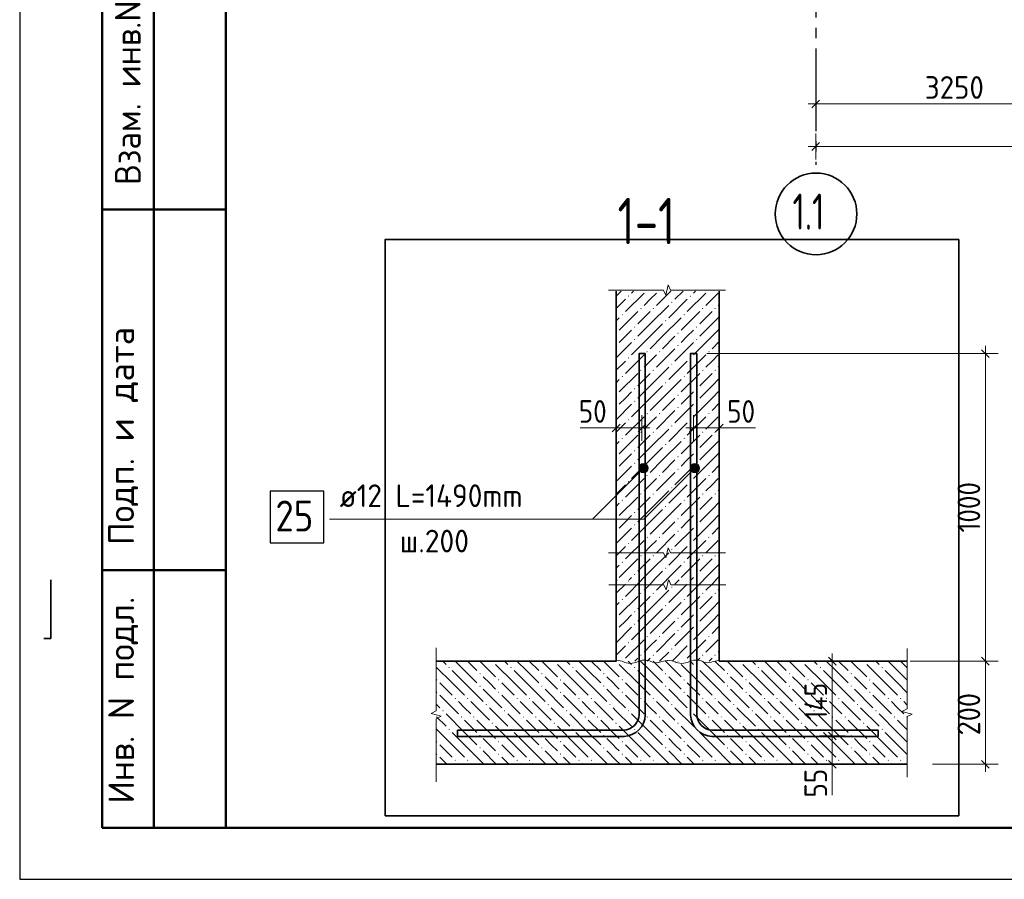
# Model space of a CAD drawing. Header units: millimetres. Extents: x 0 to 50400, y 0 to 35640.
# Tile 1 of 8: x 0 to 11459, y 0 to 10008. Entities that reach past the tile are written whole.
import ezdxf

# ---------------------------------------------------------------- set-up
doc = ezdxf.new("R2010")
doc.units = ezdxf.units.MM
doc.linetypes.add('______5', pattern=[1320, 960, -120, 120, -120])
for name, color, linetype, lineweight in [('Standard', 7, 'Continuous', 25), ('Выпуски арматуры Г-обр.', 52, 'Continuous', 25), ('ЖБ Перекрытие верхний уровень', 7, 'Continuous', 35), ('ЖБ Стена верхний уровень', 7, 'Continuous', 35), ('Размерная линия_ общее', 7, 'Continuous', 13)]:
    doc.layers.add(name, color=color, linetype=linetype, lineweight=lineweight)
doc.layers.add('Оси', color=7, linetype='______5', true_color=0x656565)
doc.layers.add('Размерная выноска', color=7, linetype='Continuous')
doc.styles.add('ISOCPEUR', font='txt')

msp = doc.modelspace()

# ---------------------------------------------------------------- hatches: boundary and pattern name
at = {"layer": 'Standard', "linetype": 'Continuous', "lineweight": 13, "transparency": 33554687}
for points in [[(7297, 4749), (7221, 4825), (7207, 4801)], [(7311, 4774), (7245, 4839), (7221, 4825)], [(7311, 4774), (7221, 4825), (7297, 4749)], [(7311, 4801), (7272, 4839), (7245, 4839)], [(7311, 4801), (7245, 4839), (7311, 4774)], [(7272, 4839), (7311, 4801), (7297, 4825)], [(7897, 4749), (7821, 4825), (7807, 4801)], [(7911, 4774), (7845, 4839), (7821, 4825)], [(7911, 4774), (7821, 4825), (7897, 4749)], [(7911, 4801), (7872, 4839), (7845, 4839)], [(7911, 4801), (7845, 4839), (7911, 4774)], [(7872, 4839), (7911, 4801), (7897, 4825)], [(7297, 4749), (7207, 4801), (7272, 4735)], [(7272, 4735), (7207, 4801), (7207, 4774)], [(7272, 4735), (7207, 4774), (7245, 4735)], [(7245, 4735), (7207, 4774), (7221, 4749)], [(7897, 4749), (7807, 4801), (7872, 4735)], [(7872, 4735), (7807, 4801), (7807, 4774)], [(7872, 4735), (7807, 4774), (7845, 4735)], [(7845, 4735), (7807, 4774), (7821, 4749)]]:
    msp.add_hatch(color=7, dxfattribs=at).paths.add_polyline_path(points)
at = {"layer": 'ЖБ Перекрытие верхний уровень', "linetype": 'Continuous', "lineweight": 18, "transparency": 33554687}
for points in [[(5494, 2538), (5496, 2540), (5507, 2540), (5509, 2538), (5502, 2530)], [(6214, 2538), (6216, 2540), (6227, 2540), (6229, 2538), (6222, 2530)], [(6934, 2538), (6936, 2540), (6940, 2540), (6940, 2531)], [(6947, 2540), (6949, 2538), (6942, 2530), (6940, 2531), (6940, 2540)], [(7654, 2538), (7656, 2540), (7667, 2540), (7669, 2538), (7662, 2530)], [(8374, 2538), (8376, 2540), (8387, 2540), (8389, 2538), (8382, 2530)], [(9094, 2538), (9096, 2540), (9107, 2540), (9109, 2538), (9102, 2530)], [(9814, 2538), (9816, 2540), (9827, 2540), (9829, 2538), (9822, 2530)], [(4990, 2466), (4998, 2473), (5005, 2466), (4998, 2458)], [(5710, 2466), (5718, 2473), (5725, 2466), (5718, 2458)], [(6430, 2466), (6438, 2473), (6445, 2466), (6438, 2458)], [(7150, 2466), (7158, 2473), (7165, 2466), (7158, 2458)], [(7870, 2466), (7878, 2473), (7885, 2466), (7878, 2458)], [(8590, 2466), (8598, 2473), (8605, 2466), (8598, 2458)], [(9310, 2466), (9318, 2473), (9325, 2466), (9318, 2458)], [(10030, 2466), (10038, 2473), (10045, 2466), (10038, 2458)], [(4852, 2328), (4854, 2329), (4861, 2322), (4854, 2314), (4852, 2315)], [(5350, 2394), (5358, 2401), (5365, 2394), (5358, 2386)], [(5566, 2322), (5574, 2329), (5581, 2322), (5574, 2314)], [(6070, 2394), (6078, 2401), (6085, 2394), (6078, 2386)], [(6286, 2322), (6294, 2329), (6301, 2322), (6294, 2314)], [(6790, 2394), (6798, 2401), (6805, 2394), (6798, 2386)], [(7006, 2322), (7014, 2329), (7021, 2322), (7014, 2314)], [(7510, 2394), (7518, 2401), (7525, 2394), (7518, 2386)], [(7726, 2322), (7734, 2329), (7741, 2322), (7734, 2314)], [(8230, 2394), (8238, 2401), (8245, 2394), (8238, 2386)], [(8446, 2322), (8454, 2329), (8461, 2322), (8454, 2314)], [(8950, 2394), (8958, 2401), (8965, 2394), (8958, 2386)], [(9166, 2322), (9174, 2329), (9181, 2322), (9174, 2314)], [(9670, 2394), (9678, 2401), (9685, 2394), (9678, 2386)], [(9886, 2322), (9894, 2329), (9901, 2322), (9894, 2314)], [(4852, 2184), (4854, 2185), (4861, 2178), (4854, 2170), (4852, 2171)], [(5350, 2250), (5358, 2257), (5365, 2250), (5358, 2242)], [(5566, 2178), (5574, 2185), (5581, 2178), (5574, 2170)], [(6070, 2250), (6078, 2257), (6085, 2250), (6078, 2242)], [(6286, 2178), (6294, 2185), (6301, 2178), (6294, 2170)], [(6790, 2250), (6798, 2257), (6805, 2250), (6798, 2242)], [(7006, 2178), (7014, 2185), (7021, 2178), (7014, 2170)], [(7510, 2250), (7518, 2257), (7525, 2250), (7518, 2242)], [(7726, 2178), (7734, 2185), (7741, 2178), (7734, 2170)], [(8230, 2250), (8238, 2257), (8245, 2250), (8238, 2242)], [(8446, 2178), (8454, 2185), (8461, 2178), (8454, 2170)], [(8950, 2250), (8958, 2257), (8965, 2250), (8958, 2242)], [(9166, 2178), (9174, 2185), (9181, 2178), (9174, 2170)], [(9670, 2250), (9678, 2257), (9685, 2250), (9678, 2242)], [(9886, 2178), (9894, 2185), (9901, 2178), (9894, 2170)], [(5062, 2106), (5070, 2113), (5077, 2106), (5070, 2098)], [(5206, 2106), (5214, 2113), (5221, 2106), (5214, 2098)], [(5782, 2106), (5790, 2113), (5797, 2106), (5790, 2098)], [(5926, 2106), (5934, 2113), (5941, 2106), (5934, 2098)], [(6502, 2106), (6510, 2113), (6517, 2106), (6510, 2098)], [(6646, 2106), (6654, 2113), (6661, 2106), (6654, 2098)], [(7222, 2106), (7230, 2113), (7237, 2106), (7230, 2098)], [(7366, 2106), (7374, 2113), (7381, 2106), (7374, 2098)], [(7942, 2106), (7950, 2113), (7957, 2106), (7950, 2098)], [(8086, 2106), (8094, 2113), (8101, 2106), (8094, 2098)], [(8662, 2106), (8670, 2113), (8677, 2106), (8670, 2098)], [(8806, 2106), (8814, 2113), (8821, 2106), (8814, 2098)], [(9382, 2106), (9390, 2113), (9397, 2106), (9390, 2098)], [(9526, 2106), (9534, 2113), (9541, 2106), (9534, 2098)], [(10102, 2106), (10110, 2113), (10117, 2106), (10110, 2098)], [(10246, 2106), (10254, 2113), (10261, 2106), (10254, 2098)], [(4918, 1962), (4926, 1969), (4933, 1962), (4926, 1954)], [(5422, 2034), (5430, 2041), (5437, 2034), (5430, 2026)], [(5638, 1962), (5646, 1969), (5653, 1962), (5646, 1954)], [(6142, 2034), (6150, 2041), (6157, 2034), (6150, 2026)], [(6358, 1962), (6366, 1969), (6373, 1962), (6366, 1954)], [(6862, 2034), (6870, 2041), (6877, 2034), (6870, 2026)], [(7078, 1962), (7086, 1969), (7093, 1962), (7086, 1954)], [(7582, 2034), (7590, 2041), (7597, 2034), (7590, 2026)], [(7798, 1962), (7806, 1969), (7813, 1962), (7806, 1954)], [(8302, 2034), (8310, 2041), (8317, 2034), (8310, 2026)], [(8518, 1962), (8526, 1969), (8533, 1962), (8526, 1954)], [(9022, 2034), (9030, 2041), (9037, 2034), (9030, 2026)], [(9238, 1962), (9246, 1969), (9253, 1962), (9246, 1954)], [(9742, 2034), (9750, 2041), (9757, 2034), (9750, 2026)], [(9958, 1962), (9966, 1969), (9973, 1962), (9966, 1954)], [(5134, 1890), (5142, 1897), (5149, 1890), (5142, 1882)], [(5278, 1890), (5286, 1897), (5293, 1890), (5286, 1882)], [(5854, 1890), (5862, 1897), (5869, 1890), (5862, 1882)], [(5998, 1890), (6006, 1897), (6013, 1890), (6006, 1882)], [(6574, 1890), (6582, 1897), (6589, 1890), (6582, 1882)], [(6718, 1890), (6726, 1897), (6733, 1890), (6726, 1882)], [(7294, 1890), (7302, 1897), (7309, 1890), (7302, 1882)], [(7438, 1890), (7446, 1897), (7453, 1890), (7446, 1882)], [(8014, 1890), (8022, 1897), (8029, 1890), (8022, 1882)], [(8158, 1890), (8166, 1897), (8173, 1890), (8166, 1882)], [(8734, 1890), (8742, 1897), (8749, 1890), (8742, 1882)], [(8878, 1890), (8886, 1897), (8893, 1890), (8886, 1882)], [(9454, 1890), (9462, 1897), (9469, 1890), (9462, 1882)], [(9598, 1890), (9606, 1897), (9613, 1890), (9606, 1882)], [(10174, 1890), (10182, 1897), (10189, 1890), (10182, 1882)], [(10318, 1890), (10326, 1897), (10330, 1893), (10330, 1887), (10326, 1882)], [(4990, 1746), (4998, 1753), (5005, 1746), (4998, 1738)], [(5494, 1818), (5502, 1825), (5509, 1818), (5502, 1810)], [(5710, 1746), (5718, 1753), (5725, 1746), (5718, 1738)], [(6214, 1818), (6222, 1825), (6229, 1818), (6222, 1810)], [(6430, 1746), (6438, 1753), (6445, 1746), (6438, 1738)], [(6934, 1818), (6940, 1824), (6940, 1811)], [(6940, 1824), (6942, 1825), (6949, 1818), (6942, 1810), (6940, 1811)], [(7150, 1746), (7158, 1753), (7165, 1746), (7158, 1738)], [(7654, 1818), (7662, 1825), (7669, 1818), (7662, 1810)], [(7870, 1746), (7878, 1753), (7885, 1746), (7878, 1738)], [(8374, 1818), (8382, 1825), (8389, 1818), (8382, 1810)], [(8590, 1746), (8598, 1753), (8605, 1746), (8598, 1738)], [(9094, 1818), (9102, 1825), (9109, 1818), (9102, 1810)], [(9310, 1746), (9318, 1753), (9325, 1746), (9318, 1738)], [(9814, 1818), (9822, 1825), (9829, 1818), (9822, 1810)], [(10030, 1746), (10038, 1753), (10045, 1746), (10038, 1738)], [(4852, 1608), (4854, 1609), (4861, 1602), (4854, 1594), (4852, 1595)], [(5350, 1674), (5358, 1681), (5365, 1674), (5358, 1666)], [(5566, 1602), (5574, 1609), (5581, 1602), (5574, 1594)], [(6070, 1674), (6078, 1681), (6085, 1674), (6078, 1666)], [(6286, 1602), (6294, 1609), (6301, 1602), (6294, 1594)], [(6790, 1674), (6798, 1681), (6805, 1674), (6798, 1666)], [(7006, 1602), (7014, 1609), (7021, 1602), (7014, 1594)], [(7510, 1674), (7518, 1681), (7525, 1674), (7518, 1666)], [(7726, 1602), (7734, 1609), (7741, 1602), (7734, 1594)], [(8230, 1674), (8238, 1681), (8245, 1674), (8238, 1666)], [(8446, 1602), (8454, 1609), (8461, 1602), (8454, 1594)], [(8950, 1674), (8958, 1681), (8965, 1674), (8958, 1666)], [(9166, 1602), (9174, 1609), (9181, 1602), (9174, 1594)], [(9670, 1674), (9678, 1681), (9685, 1674), (9678, 1666)], [(9886, 1602), (9894, 1609), (9901, 1602), (9894, 1594)], [(5350, 1530), (5358, 1537), (5365, 1530), (5358, 1522)], [(6070, 1530), (6078, 1537), (6085, 1530), (6078, 1522)], [(6790, 1530), (6798, 1537), (6805, 1530), (6798, 1522)], [(7510, 1530), (7518, 1537), (7525, 1530), (7518, 1522)], [(8230, 1530), (8238, 1537), (8245, 1530), (8238, 1522)], [(8950, 1530), (8958, 1537), (8965, 1530), (8958, 1522)], [(9670, 1530), (9678, 1537), (9685, 1530), (9678, 1522)], [(4852, 1464), (4854, 1465), (4861, 1458), (4854, 1450), (4852, 1451)], [(5062, 1386), (5070, 1393), (5077, 1386), (5070, 1378)], [(5206, 1386), (5214, 1393), (5221, 1386), (5214, 1378)], [(5566, 1458), (5574, 1465), (5581, 1458), (5574, 1450)], [(5782, 1386), (5790, 1393), (5797, 1386), (5790, 1378)], [(5926, 1386), (5934, 1393), (5941, 1386), (5934, 1378)], [(6286, 1458), (6294, 1465), (6301, 1458), (6294, 1450)], [(6502, 1386), (6510, 1393), (6517, 1386), (6510, 1378)], [(6646, 1386), (6654, 1393), (6661, 1386), (6654, 1378)], [(7006, 1458), (7014, 1465), (7021, 1458), (7014, 1450)], [(7222, 1386), (7230, 1393), (7237, 1386), (7230, 1378)], [(7366, 1386), (7374, 1393), (7381, 1386), (7374, 1378)], [(7726, 1458), (7734, 1465), (7741, 1458), (7734, 1450)], [(7942, 1386), (7950, 1393), (7957, 1386), (7950, 1378)], [(8086, 1386), (8094, 1393), (8101, 1386), (8094, 1378)], [(8446, 1458), (8454, 1465), (8461, 1458), (8454, 1450)], [(8662, 1386), (8670, 1393), (8677, 1386), (8670, 1378)], [(8806, 1386), (8814, 1393), (8821, 1386), (8814, 1378)], [(9166, 1458), (9174, 1465), (9181, 1458), (9174, 1450)], [(9382, 1386), (9390, 1393), (9397, 1386), (9390, 1378)], [(9526, 1386), (9534, 1393), (9541, 1386), (9534, 1378)], [(9886, 1458), (9894, 1465), (9901, 1458), (9894, 1450)], [(10102, 1386), (10110, 1393), (10117, 1386), (10110, 1378)], [(10246, 1386), (10254, 1393), (10261, 1386), (10254, 1378)]]:
    msp.add_hatch(color=7, dxfattribs=at).paths.add_polyline_path(points, flags=16)
at = {"layer": 'ЖБ Стена верхний уровень', "linetype": 'Continuous', "lineweight": 18, "transparency": 33554687}
for points in [[(7078, 6790), (7086, 6797), (7093, 6790), (7086, 6782)], [(7798, 6790), (7806, 6797), (7813, 6790), (7806, 6782)], [(7222, 6646), (7230, 6653), (7237, 6646), (7230, 6638)], [(7366, 6646), (7374, 6653), (7381, 6646), (7374, 6638)], [(7582, 6718), (7590, 6725), (7597, 6718), (7590, 6710)], [(7942, 6646), (7950, 6653), (7957, 6646), (7950, 6638)], [(8086, 6646), (8094, 6653), (8101, 6646), (8094, 6638)], [(7006, 6574), (7014, 6581), (7021, 6574), (7014, 6566)], [(7726, 6574), (7734, 6581), (7741, 6574), (7734, 6566)], [(7150, 6430), (7158, 6437), (7165, 6430), (7158, 6422)], [(7510, 6502), (7518, 6509), (7525, 6502), (7518, 6494)], [(7870, 6430), (7878, 6437), (7885, 6430), (7878, 6422)], [(6942, 6365), (6949, 6358), (6942, 6350)], [(7654, 6358), (7662, 6365), (7669, 6358), (7662, 6350)], [(6942, 6221), (6949, 6214), (6942, 6206)], [(7150, 6286), (7158, 6293), (7165, 6286), (7158, 6278)], [(7654, 6214), (7662, 6221), (7669, 6214), (7662, 6206)], [(7870, 6286), (7878, 6293), (7885, 6286), (7878, 6278)], [(7078, 6070), (7086, 6077), (7093, 6070), (7086, 6062)], [(7294, 6142), (7302, 6149), (7309, 6142), (7302, 6134)], [(7438, 6142), (7446, 6149), (7453, 6142), (7446, 6134)], [(7798, 6070), (7806, 6077), (7813, 6070), (7806, 6062)], [(8014, 6142), (8022, 6149), (8029, 6142), (8022, 6134)], [(7582, 5998), (7590, 6005), (7597, 5998), (7590, 5990)], [(7006, 5854), (7014, 5861), (7021, 5854), (7014, 5846)], [(7222, 5926), (7230, 5933), (7237, 5926), (7230, 5918)], [(7366, 5926), (7374, 5933), (7381, 5926), (7374, 5918)], [(7726, 5854), (7734, 5861), (7741, 5854), (7734, 5846)], [(7942, 5926), (7950, 5933), (7957, 5926), (7950, 5918)], [(8086, 5926), (8094, 5933), (8101, 5926), (8094, 5918)], [(7510, 5782), (7518, 5789), (7525, 5782), (7518, 5774)], [(6942, 5645), (6949, 5638), (6942, 5630)], [(7150, 5710), (7158, 5717), (7165, 5710), (7158, 5702)], [(7654, 5638), (7662, 5645), (7669, 5638), (7662, 5630)], [(7870, 5710), (7878, 5717), (7885, 5710), (7878, 5702)], [(6942, 5501), (6949, 5494), (6942, 5486)], [(7150, 5566), (7158, 5573), (7165, 5566), (7158, 5558)], [(7654, 5494), (7662, 5501), (7669, 5494), (7662, 5486)], [(7870, 5566), (7878, 5573), (7885, 5566), (7878, 5558)], [(7294, 5422), (7302, 5429), (7309, 5422), (7302, 5414)], [(7438, 5422), (7446, 5429), (7453, 5422), (7446, 5414)], [(8014, 5422), (8022, 5429), (8029, 5422), (8022, 5414)], [(7078, 5350), (7086, 5357), (7093, 5350), (7086, 5342)], [(7582, 5278), (7590, 5285), (7597, 5278), (7590, 5270)], [(7798, 5350), (7806, 5357), (7813, 5350), (7806, 5342)], [(7222, 5206), (7230, 5213), (7237, 5206), (7230, 5198)], [(7366, 5206), (7374, 5213), (7381, 5206), (7374, 5198)], [(7942, 5206), (7950, 5213), (7957, 5206), (7950, 5198)], [(8086, 5206), (8094, 5213), (8101, 5206), (8094, 5198)], [(7006, 5134), (7014, 5141), (7021, 5134), (7014, 5126)], [(7510, 5062), (7518, 5069), (7525, 5062), (7518, 5054)], [(7726, 5134), (7734, 5141), (7741, 5134), (7734, 5126)], [(7150, 4990), (7158, 4997), (7165, 4990), (7158, 4982)], [(7870, 4990), (7878, 4997), (7885, 4990), (7878, 4982)], [(6942, 4925), (6949, 4918), (6942, 4910)], [(7150, 4846), (7158, 4853), (7165, 4846), (7158, 4838)], [(7654, 4918), (7662, 4925), (7669, 4918), (7662, 4910)], [(7870, 4846), (7878, 4853), (7885, 4846), (7878, 4838)], [(6942, 4781), (6949, 4774), (6942, 4766)], [(7294, 4702), (7302, 4709), (7309, 4702), (7302, 4694)], [(7438, 4702), (7446, 4709), (7453, 4702), (7446, 4694)], [(7654, 4774), (7662, 4781), (7669, 4774), (7662, 4766)], [(8014, 4702), (8022, 4709), (8029, 4702), (8022, 4694)], [(7078, 4630), (7086, 4637), (7093, 4630), (7086, 4622)], [(7798, 4630), (7806, 4637), (7813, 4630), (7806, 4622)], [(7222, 4486), (7230, 4493), (7237, 4486), (7230, 4478)], [(7366, 4486), (7374, 4493), (7381, 4486), (7374, 4478)], [(7582, 4558), (7590, 4565), (7597, 4558), (7590, 4550)], [(7942, 4486), (7950, 4493), (7957, 4486), (7950, 4478)], [(8086, 4486), (8094, 4493), (8101, 4486), (8094, 4478)], [(7006, 4414), (7014, 4421), (7021, 4414), (7014, 4406)], [(7726, 4414), (7734, 4421), (7741, 4414), (7734, 4406)], [(7150, 4270), (7158, 4277), (7165, 4270), (7158, 4262)], [(7510, 4342), (7518, 4349), (7525, 4342), (7518, 4334)], [(7870, 4270), (7878, 4277), (7885, 4270), (7878, 4262)], [(6942, 4205), (6949, 4198), (6942, 4190)], [(7150, 4126), (7158, 4133), (7165, 4126), (7158, 4118)], [(7654, 4198), (7662, 4205), (7669, 4198), (7662, 4190)], [(7870, 4126), (7878, 4133), (7885, 4126), (7878, 4118)], [(6942, 4061), (6949, 4054), (6942, 4046)], [(7654, 4054), (7662, 4061), (7669, 4054), (7662, 4046)], [(7078, 3910), (7086, 3917), (7093, 3910), (7086, 3902)], [(7294, 3982), (7302, 3989), (7309, 3982), (7302, 3974)], [(7438, 3982), (7446, 3989), (7453, 3982), (7446, 3974)], [(7798, 3910), (7806, 3917), (7813, 3910), (7806, 3902)], [(8014, 3982), (8022, 3989), (8029, 3982), (8022, 3974)], [(7582, 3838), (7590, 3845), (7597, 3838), (7590, 3830)], [(7006, 3694), (7014, 3701), (7021, 3694), (7014, 3686)], [(7222, 3766), (7230, 3773), (7237, 3766), (7230, 3758)], [(7366, 3766), (7374, 3773), (7381, 3766), (7374, 3758)], [(7726, 3694), (7734, 3701), (7741, 3694), (7734, 3686)], [(7942, 3766), (7950, 3773), (7957, 3766), (7950, 3758)], [(8086, 3766), (8094, 3773), (8101, 3766), (8094, 3758)], [(7150, 3550), (7158, 3557), (7165, 3550), (7158, 3542)], [(7510, 3622), (7518, 3629), (7525, 3622), (7518, 3614)], [(7870, 3550), (7878, 3557), (7885, 3550), (7878, 3542)], [(7078, 3474), (7086, 3481), (7093, 3474), (7086, 3466)], [(7798, 3474), (7806, 3481), (7813, 3474), (7806, 3466)], [(7222, 3330), (7230, 3337), (7237, 3330), (7230, 3322)], [(7366, 3330), (7374, 3337), (7381, 3330), (7374, 3322)], [(7582, 3402), (7590, 3409), (7597, 3402), (7590, 3394)], [(7942, 3330), (7950, 3337), (7957, 3330), (7950, 3322)], [(8086, 3330), (8094, 3337), (8101, 3330), (8094, 3322)], [(7006, 3258), (7014, 3265), (7021, 3258), (7014, 3250)], [(7726, 3258), (7734, 3265), (7741, 3258), (7734, 3250)], [(7150, 3114), (7158, 3121), (7165, 3114), (7158, 3106)], [(7510, 3186), (7518, 3193), (7525, 3186), (7518, 3178)], [(7870, 3114), (7878, 3121), (7885, 3114), (7878, 3106)], [(6942, 3049), (6949, 3042), (6942, 3034)], [(7654, 3042), (7662, 3049), (7669, 3042), (7662, 3034)], [(6942, 2905), (6949, 2898), (6942, 2890)], [(7150, 2970), (7158, 2977), (7165, 2970), (7158, 2962)], [(7654, 2898), (7662, 2905), (7669, 2898), (7662, 2890)], [(7870, 2970), (7878, 2977), (7885, 2970), (7878, 2962)], [(7078, 2754), (7086, 2761), (7093, 2754), (7086, 2746)], [(7294, 2826), (7302, 2833), (7309, 2826), (7302, 2818)], [(7438, 2826), (7446, 2833), (7453, 2826), (7446, 2818)], [(7798, 2754), (7806, 2761), (7813, 2754), (7806, 2746)], [(8014, 2826), (8022, 2833), (8029, 2826), (8022, 2818)], [(7582, 2682), (7590, 2689), (7597, 2682), (7590, 2674)], [(7008, 2540), (7014, 2545), (7019, 2540)], [(7222, 2610), (7230, 2617), (7237, 2610), (7230, 2602)], [(7366, 2610), (7374, 2617), (7381, 2610), (7374, 2602)], [(7728, 2540), (7734, 2545), (7739, 2540)], [(7942, 2610), (7950, 2617), (7957, 2610), (7950, 2602)], [(8086, 2610), (8094, 2617), (8101, 2610), (8094, 2602)]]:
    msp.add_hatch(color=7, dxfattribs=at).paths.add_polyline_path(points, flags=16)

# ---------------------------------------------------------------- linework, layer by layer
at = {"layer": 'Standard', "color": 7, "linetype": 'Continuous', "lineweight": 25, "transparency": 33554687}
msp.add_line((2400, 35040), (2400, 1270), dxfattribs=at)
at = {"layer": 'Standard', "color": 7, "linetype": 'Continuous', "lineweight": 50, "transparency": 33554687}
for p, q in [((960, 600), (960, 10800)), ((960, 600), (960, 10800)), ((1560, 600), (1560, 10800)), ((960, 7800), (2400, 7800)), ((960, 3600), (2400, 3600)), ((2400, 600), (960, 600))]:
    msp.add_line(p, q, dxfattribs=at)
at = {"layer": 'Standard', "color": 7, "linetype": 'Continuous', "lineweight": 13, "transparency": 33554687}
for p, q in [((7520, 6801), (7548, 6921)), ((7548, 6921), (7575, 6861)), ((6854, 6861), (7493, 6861)), ((7493, 6861), (7520, 6801)), ((7575, 6861), (8214, 6861)), ((8214, 6861), (8214, 6861)), ((7221, 4825), (7221, 4825)), ((7297, 4825), (7297, 4825)), ((7821, 4825), (7821, 4825)), ((7897, 4825), (7897, 4825)), ((7221, 4749), (7221, 4749)), ((7297, 4749), (7297, 4749)), ((7821, 4749), (7821, 4749)), ((7897, 4749), (7897, 4749)), ((6854, 3801), (7493, 3801)), ((7493, 3801), (7520, 3741)), ((7520, 3741), (7548, 3861)), ((7548, 3861), (7575, 3801)), ((7575, 3801), (8214, 3801)), ((8214, 3801), (8214, 3801)), ((7524, 3370), (7550, 3486)), ((7553, 3486), (7578, 3430)), ((6857, 3430), (7497, 3430)), ((7497, 3430), (7524, 3370)), ((7578, 3430), (8217, 3430)), ((8217, 3430), (8217, 3430)), ((4847, 2695), (4847, 1962)), ((10328, 2689), (10328, 1984)), ((4847, 1962), (4787, 1931)), ((10328, 1984), (10268, 1954)), ((10268, 1954), (10388, 1924)), ((4787, 1931), (4907, 1900)), ((4907, 1900), (4847, 1869)), ((4847, 1869), (4847, 1135)), ((10388, 1924), (10328, 1894)), ((10328, 1894), (10328, 1189)), ((10328, 1189), (10328, 1189)), ((4847, 1135), (4847, 1135))]:
    msp.add_line(p, q, dxfattribs=at)
at = {"layer": 'Standard', "color": 254, "linetype": 'Continuous', "lineweight": 35, "true_color": 0xc4c4ff, "transparency": 33554687}
msp.add_line((4252, 3486), (4252, 740), dxfattribs=at)
at = {"layer": 'Standard', "color": 7, "linetype": 'Continuous', "lineweight": 18, "transparency": 33554687}
msp.add_line((8142, 2545), (8142, 2545), dxfattribs=at)
at = {"layer": 'Standard', "color": 7, "linetype": 'Continuous', "lineweight": 25, "transparency": 33554687}
msp.add_lwpolyline([(0, 0), (50400, 0), (50400, 35640), (0, 35640), (0, 0)], close=True, dxfattribs=at)
at = {"layer": 'Standard', "color": 7, "linetype": 'Continuous', "lineweight": 50, "transparency": 33554687}
msp.add_lwpolyline([(2400, 35040), (49800, 35040), (49800, 600), (2400, 600), (2400, 35040)], close=True, dxfattribs=at)
at = {"layer": 'Standard', "color": 254, "linetype": 'Continuous', "lineweight": 35, "true_color": 0xc4c4ff, "transparency": 33554687}
for points in [[(10930, 3486), (10930, 7449), (4252, 7449), (4252, 3486)], [(4252, 740), (10930, 740), (10930, 3486)]]:
    msp.add_lwpolyline(points, dxfattribs=at)
at = {"layer": 'Standard', "color": 7, "linetype": 'Continuous', "lineweight": 13, "transparency": 33554687}
for points in [[(7259, 4787), (6665, 4193), (3604, 4193)], [(7859, 4787), (7265, 4193), (6365, 4193)]]:
    msp.add_lwpolyline(points, dxfattribs=at)
at = {"layer": 'Standard', "color": 7, "linetype": 'Continuous', "lineweight": 18, "transparency": 33554687}
for points in [[(6942, 2545), (6964, 2546), (6988, 2544), (7010, 2540), (7027, 2533), (7042, 2526), (7060, 2519), (7082, 2515), (7105, 2513), (7129, 2515), (7150, 2520), (7171, 2524), (7189, 2531), (7206, 2538), (7223, 2545), (7243, 2550), (7266, 2553), (7290, 2552), (7313, 2549), (7331, 2543), (7346, 2535), (7363, 2528), (7384, 2523), (7408, 2522), (7431, 2525), (7452, 2530), (7472, 2535), (7493, 2540), (7514, 2545), (7537, 2547), (7542, 2547)], [(7542, 2545), (7564, 2546), (7588, 2544), (7610, 2540), (7627, 2533), (7642, 2526), (7660, 2519), (7682, 2515), (7705, 2513), (7729, 2515), (7750, 2520), (7771, 2524), (7789, 2531), (7806, 2538), (7823, 2545), (7843, 2550), (7866, 2553), (7890, 2552), (7913, 2549), (7931, 2543), (7946, 2535), (7963, 2528), (7984, 2523), (8008, 2522), (8031, 2525), (8052, 2530), (8072, 2535), (8093, 2540), (8114, 2545), (8137, 2547), (8142, 2547)]]:
    msp.add_lwpolyline(points, dxfattribs=at)
at = {"layer": 'Standard', "color": 7, "linetype": 'Continuous', "lineweight": 13, "transparency": 33554687}
for centre in [(7259, 4787), (7859, 4787)]:
    msp.add_circle(centre, 54, dxfattribs=at)
at = {"layer": 'Выпуски арматуры Г-обр.', "color": 7, "linetype": 'Continuous', "lineweight": 35, "transparency": 33554687}
for p, q in [((7281, 6120), (7281, 3486)), ((7879, 6120), (7879, 3486))]:
    msp.add_line(p, q, dxfattribs=at)
for points in [[(7209, 3486), (7209, 6120), (7281, 6120)], [(7807, 3486), (7807, 6120), (7879, 6120)], [(7281, 3486), (7281, 1911), (7275, 1866), (7259, 1819), (7235, 1776), (7205, 1740), (7169, 1710), (7126, 1686), (7079, 1670), (7034, 1664), (5097, 1664), (5097, 1736), (7029, 1736), (7063, 1741), (7097, 1752), (7128, 1770), (7154, 1791), (7175, 1817), (7193, 1848), (7204, 1882), (7209, 1916), (7209, 3486)], [(7879, 3486), (7879, 1916), (7884, 1882), (7895, 1848), (7913, 1817), (7934, 1791), (7959, 1770), (7991, 1752), (8025, 1741), (8059, 1736), (9991, 1736), (9991, 1664), (8054, 1664), (8009, 1670), (7962, 1686), (7918, 1710), (7883, 1740), (7853, 1776), (7829, 1819), (7813, 1866), (7807, 1911), (7807, 3486)]]:
    msp.add_lwpolyline(points, dxfattribs=at)
at = {"layer": 'Выпуски арматуры Г-обр.', "color": 7, "linetype": 'Continuous', "lineweight": 25, "transparency": 33554687}
msp.add_lwpolyline([(2916, 3918), (3540, 3918), (3540, 4518), (2916, 4518), (2916, 3918)], dxfattribs=at)
at = {"layer": 'ЖБ Перекрытие верхний уровень', "color": 7, "linetype": 'Continuous', "lineweight": 35, "transparency": 33554687}
for p, q in [((6940, 2540), (4852, 2540)), ((10330, 2540), (8142, 2540)), ((4852, 1340), (6940, 1340)), ((6940, 1340), (10330, 1340))]:
    msp.add_line(p, q, dxfattribs=at)
at = {"layer": 'ЖБ Перекрытие верхний уровень', "color": 9, "linetype": 'Continuous', "lineweight": 18, "true_color": 0xc7c7c7, "transparency": 33554687}
for p, q in [((4923, 2540), (4962, 2502)), ((5178, 2430), (5067, 2540)), ((5211, 2540), (5322, 2430)), ((5355, 2540), (5538, 2358)), ((5643, 2540), (5682, 2502)), ((5898, 2430), (5787, 2540)), ((5931, 2540), (6042, 2430)), ((6075, 2540), (6258, 2358)), ((6363, 2540), (6402, 2502)), ((6618, 2430), (6507, 2540)), ((6651, 2540), (6762, 2430)), ((6795, 2540), (6940, 2395)), ((7083, 2540), (7122, 2502)), ((7338, 2430), (7227, 2540)), ((7371, 2540), (7482, 2430)), ((7515, 2540), (7698, 2358)), ((7803, 2540), (7842, 2502)), ((8058, 2430), (7947, 2540)), ((8091, 2540), (8202, 2430)), ((8235, 2540), (8418, 2358)), ((8523, 2540), (8562, 2502)), ((8778, 2430), (8667, 2540)), ((8811, 2540), (8922, 2430)), ((8955, 2540), (9138, 2358)), ((9243, 2540), (9282, 2502)), ((9498, 2430), (9387, 2540)), ((9531, 2540), (9642, 2430)), ((9675, 2540), (9858, 2358)), ((9963, 2540), (10002, 2502)), ((10218, 2430), (10107, 2540)), ((10251, 2540), (10330, 2461)), ((5034, 2286), (4852, 2467)), ((5034, 2430), (5178, 2286)), ((5178, 2430), (5322, 2286)), ((5754, 2286), (5538, 2502)), ((5754, 2430), (5898, 2286)), ((5898, 2430), (6042, 2286)), ((6474, 2286), (6258, 2502)), ((6474, 2430), (6618, 2286)), ((6618, 2430), (6762, 2286)), ((7194, 2286), (6978, 2502)), ((7194, 2430), (7338, 2286)), ((7338, 2430), (7482, 2286)), ((7914, 2286), (7698, 2502)), ((7914, 2430), (8058, 2286)), ((8058, 2430), (8202, 2286)), ((8634, 2286), (8418, 2502)), ((8634, 2430), (8778, 2286)), ((8778, 2430), (8922, 2286)), ((9354, 2286), (9138, 2502)), ((9354, 2430), (9498, 2286)), ((9498, 2430), (9642, 2286)), ((10074, 2286), (9858, 2502)), ((10074, 2430), (10218, 2286)), ((10218, 2430), (10330, 2317)), ((5466, 2286), (5394, 2358)), ((6186, 2286), (6114, 2358)), ((6906, 2286), (6834, 2358)), ((6940, 2395), (6978, 2358)), ((7626, 2286), (7554, 2358)), ((8346, 2286), (8274, 2358)), ((9066, 2286), (8994, 2358)), ((9786, 2286), (9714, 2358)), ((4890, 2286), (5034, 2142)), ((5034, 2286), (5178, 2142)), ((5178, 2286), (5394, 2070)), ((5394, 2214), (5610, 1998)), ((5538, 2214), (5466, 2286)), ((5610, 2286), (5754, 2142)), ((5754, 2286), (5898, 2142)), ((5898, 2286), (6114, 2070)), ((6114, 2214), (6330, 1998)), ((6258, 2214), (6186, 2286)), ((6330, 2286), (6474, 2142)), ((6474, 2286), (6618, 2142)), ((6618, 2286), (6834, 2070)), ((6834, 2214), (6940, 2107)), ((6940, 2251), (6906, 2286)), ((6978, 2214), (6940, 2251)), ((7050, 2286), (7194, 2142)), ((7194, 2286), (7338, 2142)), ((7338, 2286), (7554, 2070)), ((7554, 2214), (7770, 1998)), ((7698, 2214), (7626, 2286)), ((7770, 2286), (7914, 2142)), ((7914, 2286), (8058, 2142)), ((8058, 2286), (8274, 2070)), ((8274, 2214), (8490, 1998)), ((8418, 2214), (8346, 2286)), ((8490, 2286), (8634, 2142)), ((8634, 2286), (8778, 2142)), ((8778, 2286), (8994, 2070)), ((8994, 2214), (9210, 1998)), ((9138, 2214), (9066, 2286)), ((9210, 2286), (9354, 2142)), ((9354, 2286), (9498, 2142)), ((9498, 2286), (9714, 2070)), ((9714, 2214), (9930, 1998)), ((9858, 2214), (9786, 2286)), ((9930, 2286), (10074, 2142)), ((10074, 2286), (10218, 2142)), ((10218, 2286), (10330, 2173)), ((4890, 2142), (5106, 1926)), ((5178, 1998), (5106, 2070)), ((5250, 2070), (5466, 1854)), ((5610, 2142), (5826, 1926)), ((5898, 1998), (5826, 2070)), ((5970, 2070), (6186, 1854)), ((6330, 2142), (6546, 1926)), ((6618, 1998), (6546, 2070)), ((6690, 2070), (6906, 1854)), ((6940, 2107), (7050, 1998)), ((7050, 2142), (7266, 1926)), ((7338, 1998), (7266, 2070)), ((7410, 2070), (7626, 1854)), ((7770, 2142), (7986, 1926)), ((8058, 1998), (7986, 2070)), ((8130, 2070), (8346, 1854)), ((8490, 2142), (8706, 1926)), ((8778, 1998), (8706, 2070)), ((8850, 2070), (9066, 1854)), ((9210, 2142), (9426, 1926)), ((9498, 1998), (9426, 2070)), ((9570, 2070), (9786, 1854)), ((9930, 2142), (10146, 1926)), ((10218, 1998), (10146, 2070)), ((10290, 2070), (10330, 2029)), ((4852, 2035), (4890, 1998)), ((5250, 1926), (5178, 1998)), ((5466, 1998), (5682, 1782)), ((5970, 1926), (5898, 1998)), ((6186, 1998), (6402, 1782)), ((6690, 1926), (6618, 1998)), ((6906, 1998), (6940, 1963)), ((6940, 1963), (7122, 1782)), ((7410, 1926), (7338, 1998)), ((7626, 1998), (7842, 1782)), ((8130, 1926), (8058, 1998)), ((8346, 1998), (8562, 1782)), ((8850, 1926), (8778, 1998)), ((9066, 1998), (9282, 1782)), ((9570, 1926), (9498, 1998)), ((9786, 1998), (10002, 1782)), ((10290, 1926), (10218, 1998)), ((4852, 1891), (4962, 1782)), ((5178, 1710), (4962, 1926)), ((5178, 1854), (5322, 1710)), ((5322, 1854), (5538, 1638)), ((5898, 1710), (5682, 1926)), ((5898, 1854), (6042, 1710)), ((6042, 1854), (6258, 1638)), ((6618, 1710), (6402, 1926)), ((6618, 1854), (6762, 1710)), ((6762, 1854), (6940, 1675)), ((7338, 1710), (7122, 1926)), ((7338, 1854), (7482, 1710)), ((7482, 1854), (7698, 1638)), ((8058, 1710), (7842, 1926)), ((8058, 1854), (8202, 1710)), ((8202, 1854), (8418, 1638)), ((8778, 1710), (8562, 1926)), ((8778, 1854), (8922, 1710)), ((8922, 1854), (9138, 1638)), ((9498, 1710), (9282, 1926)), ((9498, 1854), (9642, 1710)), ((9642, 1854), (9858, 1638)), ((10218, 1710), (10002, 1926)), ((10218, 1854), (10330, 1741)), ((5034, 1566), (4852, 1747)), ((5754, 1566), (5538, 1782)), ((6474, 1566), (6258, 1782)), ((7194, 1566), (6978, 1782)), ((7914, 1566), (7698, 1782)), ((8634, 1566), (8418, 1782)), ((9354, 1566), (9138, 1782)), ((10074, 1566), (9858, 1782)), ((5034, 1710), (5178, 1566)), ((5178, 1710), (5322, 1566)), ((5466, 1566), (5394, 1638)), ((5754, 1710), (5898, 1566)), ((5898, 1710), (6042, 1566)), ((6186, 1566), (6114, 1638)), ((6474, 1710), (6618, 1566)), ((6618, 1710), (6762, 1566)), ((6906, 1566), (6834, 1638)), ((6940, 1675), (6978, 1638)), ((7194, 1710), (7338, 1566)), ((7338, 1710), (7482, 1566)), ((7626, 1566), (7554, 1638)), ((7914, 1710), (8058, 1566)), ((8058, 1710), (8202, 1566)), ((8346, 1566), (8274, 1638)), ((8634, 1710), (8778, 1566)), ((8778, 1710), (8922, 1566)), ((9066, 1566), (8994, 1638)), ((9354, 1710), (9498, 1566)), ((9498, 1710), (9642, 1566)), ((9786, 1566), (9714, 1638)), ((10074, 1710), (10218, 1566)), ((10218, 1710), (10330, 1597)), ((4890, 1566), (5034, 1422)), ((5034, 1566), (5178, 1422)), ((5178, 1566), (5394, 1350)), ((5394, 1494), (5547, 1340)), ((5538, 1494), (5466, 1566)), ((5610, 1566), (5754, 1422)), ((5754, 1566), (5898, 1422)), ((5898, 1566), (6114, 1350)), ((6114, 1494), (6267, 1340)), ((6258, 1494), (6186, 1566)), ((6330, 1566), (6474, 1422)), ((6474, 1566), (6618, 1422)), ((6618, 1566), (6834, 1350)), ((6834, 1494), (6940, 1387)), ((6940, 1531), (6906, 1566)), ((6978, 1494), (6940, 1531)), ((7050, 1566), (7194, 1422)), ((7194, 1566), (7338, 1422)), ((7338, 1566), (7554, 1350)), ((7554, 1494), (7707, 1340)), ((7698, 1494), (7626, 1566)), ((7770, 1566), (7914, 1422)), ((7914, 1566), (8058, 1422)), ((8058, 1566), (8274, 1350)), ((8274, 1494), (8427, 1340)), ((8418, 1494), (8346, 1566)), ((8490, 1566), (8634, 1422)), ((8634, 1566), (8778, 1422)), ((8778, 1566), (8994, 1350)), ((8994, 1494), (9147, 1340)), ((9138, 1494), (9066, 1566)), ((9210, 1566), (9354, 1422)), ((9354, 1566), (9498, 1422)), ((9498, 1566), (9714, 1350)), ((9714, 1494), (9867, 1340)), ((9858, 1494), (9786, 1566)), ((9930, 1566), (10074, 1422)), ((10074, 1566), (10218, 1422)), ((10218, 1566), (10330, 1453)), ((4890, 1422), (4971, 1340)), ((5610, 1422), (5691, 1340)), ((6330, 1422), (6411, 1340)), ((6940, 1387), (6987, 1340)), ((7050, 1422), (7131, 1340)), ((7770, 1422), (7851, 1340)), ((8490, 1422), (8571, 1340)), ((9210, 1422), (9291, 1340)), ((9930, 1422), (10011, 1340)), ((5115, 1340), (5106, 1350)), ((5250, 1350), (5259, 1340)), ((5835, 1340), (5826, 1350)), ((5970, 1350), (5979, 1340)), ((6555, 1340), (6546, 1350)), ((6690, 1350), (6699, 1340)), ((7275, 1340), (7266, 1350)), ((7410, 1350), (7419, 1340)), ((7995, 1340), (7986, 1350)), ((8130, 1350), (8139, 1340)), ((8715, 1340), (8706, 1350)), ((8850, 1350), (8859, 1340)), ((9435, 1340), (9426, 1350)), ((9570, 1350), (9579, 1340)), ((10155, 1340), (10146, 1350)), ((10290, 1350), (10299, 1340))]:
    msp.add_line(p, q, dxfattribs=at)
at = {"layer": 'ЖБ Стена верхний уровень', "color": 9, "linetype": 'Continuous', "lineweight": 18, "true_color": 0xc7c7c7, "transparency": 33554687}
for p, q in [((7001, 6849), (6942, 6790)), ((7266, 6826), (7050, 6610)), ((7145, 6849), (7122, 6826)), ((7338, 6754), (7410, 6826)), ((7577, 6849), (7410, 6682)), ((7721, 6849), (7626, 6754)), ((7986, 6826), (7770, 6610)), ((7865, 6849), (7842, 6826)), ((8058, 6754), (8130, 6826)), ((7050, 6754), (6942, 6646)), ((7266, 6682), (7338, 6754)), ((7338, 6466), (7554, 6682)), ((7770, 6754), (7554, 6538)), ((7986, 6682), (8058, 6754)), ((8142, 6694), (8130, 6682)), ((6942, 6502), (6978, 6538)), ((7194, 6610), (6978, 6394)), ((7338, 6610), (7194, 6466)), ((7482, 6322), (7698, 6538)), ((7914, 6610), (7698, 6394)), ((8058, 6610), (7914, 6466)), ((8058, 6466), (8142, 6550)), ((7338, 6466), (7194, 6322)), ((7482, 6466), (7338, 6322)), ((8058, 6466), (7914, 6322)), ((6978, 6250), (7050, 6322)), ((7050, 6322), (7122, 6394)), ((7338, 6322), (7122, 6106)), ((7482, 6322), (7338, 6178)), ((7626, 6322), (7482, 6178)), ((7698, 6250), (7770, 6322)), ((7770, 6322), (7842, 6394)), ((8058, 6322), (7842, 6106)), ((8142, 6406), (8058, 6322)), ((7122, 6250), (6942, 6070)), ((7842, 6250), (7626, 6034)), ((8142, 6262), (8058, 6178)), ((7266, 6106), (7050, 5890)), ((7338, 6034), (7410, 6106)), ((7626, 6178), (7410, 5962)), ((7986, 6106), (7770, 5890)), ((8058, 6034), (8130, 6106)), ((7050, 6034), (6942, 5926)), ((7266, 5962), (7338, 6034)), ((7338, 5746), (7554, 5962)), ((7770, 6034), (7554, 5818)), ((7986, 5962), (8058, 6034)), ((8142, 5974), (8130, 5962)), ((7194, 5890), (6978, 5674)), ((7338, 5890), (7194, 5746)), ((7914, 5890), (7698, 5674)), ((8058, 5890), (7914, 5746)), ((6942, 5782), (6978, 5818)), ((7338, 5746), (7194, 5602)), ((7482, 5746), (7338, 5602)), ((7482, 5602), (7698, 5818)), ((8058, 5746), (7914, 5602)), ((8058, 5746), (8142, 5830)), ((7050, 5602), (7122, 5674)), ((7770, 5602), (7842, 5674)), ((8142, 5686), (8058, 5602)), ((7122, 5530), (6942, 5350)), ((6978, 5530), (7050, 5602)), ((7338, 5602), (7122, 5386)), ((7482, 5602), (7338, 5458)), ((7626, 5602), (7482, 5458)), ((7842, 5530), (7626, 5314)), ((7698, 5530), (7770, 5602)), ((8058, 5602), (7842, 5386)), ((8142, 5542), (8058, 5458)), ((7626, 5458), (7410, 5242)), ((7050, 5314), (6942, 5206)), ((7266, 5386), (7050, 5170)), ((7266, 5242), (7338, 5314)), ((7338, 5314), (7410, 5386)), ((7770, 5314), (7554, 5098)), ((7986, 5386), (7770, 5170)), ((7986, 5242), (8058, 5314)), ((8058, 5314), (8130, 5386)), ((7194, 5170), (6978, 4954)), ((7338, 5170), (7194, 5026)), ((7338, 5026), (7554, 5242)), ((7914, 5170), (7698, 4954)), ((8058, 5170), (7914, 5026)), ((8142, 5254), (8130, 5242)), ((6942, 5062), (6978, 5098)), ((7482, 4882), (7698, 5098)), ((8058, 5026), (8142, 5110)), ((7050, 4882), (7122, 4954)), ((7338, 5026), (7194, 4882)), ((7482, 5026), (7338, 4882)), ((7770, 4882), (7842, 4954)), ((8058, 5026), (7914, 4882)), ((8142, 4966), (8058, 4882)), ((6978, 4810), (7050, 4882)), ((7338, 4882), (7122, 4666)), ((7482, 4882), (7338, 4738)), ((7626, 4882), (7482, 4738)), ((7698, 4810), (7770, 4882)), ((8058, 4882), (7842, 4666)), ((8142, 4822), (8058, 4738)), ((7122, 4810), (6942, 4630)), ((7626, 4738), (7410, 4522)), ((7842, 4810), (7626, 4594)), ((7050, 4594), (6942, 4486)), ((7266, 4666), (7050, 4450)), ((7266, 4522), (7338, 4594)), ((7338, 4594), (7410, 4666)), ((7770, 4594), (7554, 4378)), ((7986, 4666), (7770, 4450)), ((7986, 4522), (8058, 4594)), ((8058, 4594), (8130, 4666)), ((7338, 4306), (7554, 4522)), ((8142, 4534), (8130, 4522)), ((6942, 4342), (6978, 4378)), ((7194, 4450), (6978, 4234)), ((7338, 4450), (7194, 4306)), ((7482, 4162), (7698, 4378)), ((7914, 4450), (7698, 4234)), ((8058, 4450), (7914, 4306)), ((8058, 4306), (8142, 4390)), ((7338, 4306), (7194, 4162)), ((7482, 4306), (7338, 4162)), ((8058, 4306), (7914, 4162)), ((8142, 4246), (8058, 4162)), ((6978, 4090), (7050, 4162)), ((7050, 4162), (7122, 4234)), ((7338, 4162), (7122, 3946)), ((7482, 4162), (7338, 4018)), ((7626, 4162), (7482, 4018)), ((7698, 4090), (7770, 4162)), ((7770, 4162), (7842, 4234)), ((8058, 4162), (7842, 3946)), ((7122, 4090), (6942, 3910)), ((7626, 4018), (7410, 3802)), ((7842, 4090), (7626, 3874)), ((8142, 4102), (8058, 4018)), ((7266, 3946), (7050, 3730)), ((7338, 3874), (7410, 3946)), ((7986, 3946), (7770, 3730)), ((8058, 3874), (8130, 3946)), ((7050, 3874), (6942, 3766)), ((7266, 3802), (7338, 3874)), ((7338, 3586), (7554, 3802)), ((7770, 3874), (7554, 3658)), ((7986, 3802), (8058, 3874)), ((8142, 3814), (8130, 3802)), ((7194, 3730), (6978, 3514)), ((7338, 3730), (7194, 3586)), ((7914, 3730), (7698, 3514)), ((8058, 3730), (7914, 3586)), ((8058, 3586), (8142, 3670)), ((6942, 3622), (6978, 3658)), ((7338, 3586), (7238, 3486)), ((7482, 3586), (7382, 3486)), ((7526, 3486), (7698, 3658)), ((8058, 3586), (7958, 3486)), ((6954, 3486), (6942, 3474)), ((7242, 3486), (7050, 3294)), ((7094, 3486), (7122, 3514)), ((7338, 3438), (7386, 3486)), ((7530, 3486), (7410, 3366)), ((7674, 3486), (7626, 3438)), ((7962, 3486), (7770, 3294)), ((7814, 3486), (7842, 3514)), ((8058, 3438), (8106, 3486)), ((8142, 3526), (8102, 3486)), ((7050, 3438), (6942, 3330)), ((7266, 3366), (7338, 3438)), ((7338, 3150), (7554, 3366)), ((7770, 3438), (7554, 3222)), ((7986, 3366), (8058, 3438)), ((8142, 3378), (8130, 3366)), ((6942, 3186), (6978, 3222)), ((7194, 3294), (6978, 3078)), ((7338, 3294), (7194, 3150)), ((7482, 3006), (7698, 3222)), ((7914, 3294), (7698, 3078)), ((8058, 3294), (7914, 3150)), ((8058, 3150), (8142, 3234)), ((7338, 3150), (7194, 3006)), ((7482, 3150), (7338, 3006)), ((8058, 3150), (7914, 3006)), ((6978, 2934), (7050, 3006)), ((7050, 3006), (7122, 3078)), ((7338, 3006), (7122, 2790)), ((7482, 3006), (7338, 2862)), ((7626, 3006), (7482, 2862)), ((7698, 2934), (7770, 3006)), ((7770, 3006), (7842, 3078)), ((8058, 3006), (7842, 2790)), ((8142, 3090), (8058, 3006)), ((7122, 2934), (6942, 2754)), ((7842, 2934), (7626, 2718)), ((8142, 2946), (8058, 2862)), ((7266, 2790), (7050, 2574)), ((7338, 2718), (7410, 2790)), ((7626, 2862), (7410, 2646)), ((7986, 2790), (7770, 2574)), ((8058, 2718), (8130, 2790)), ((7050, 2718), (6942, 2610)), ((7266, 2646), (7338, 2718)), ((7448, 2540), (7554, 2646)), ((7770, 2718), (7592, 2540)), ((7986, 2646), (8058, 2718)), ((8142, 2658), (8130, 2646)), ((7194, 2574), (7160, 2540)), ((7338, 2574), (7304, 2540)), ((7914, 2574), (7880, 2540)), ((8058, 2574), (8024, 2540))]:
    msp.add_line(p, q, dxfattribs=at)
at = {"layer": 'ЖБ Стена верхний уровень', "color": 7, "linetype": 'Continuous', "lineweight": 35, "transparency": 33554687}
for p, q in [((6942, 6849), (6942, 3486)), ((8142, 3486), (8142, 6849)), ((363, 2805), (363, 3486)), ((6942, 3486), (6942, 2540)), ((8142, 2540), (8142, 3486)), ((281, 2805), (363, 2805))]:
    msp.add_line(p, q, dxfattribs=at)
at = {"layer": 'Оси', "color": 8, "linetype": '______5', "lineweight": -3, "transparency": 33554687}
msp.add_line((9265, 33432), (9265, 8317), dxfattribs=at)
at = {"layer": 'Оси', "color": 7, "linetype": 'Continuous', "lineweight": 35, "transparency": 33554687}
msp.add_circle((9268, 7747), 475, dxfattribs=at)
at = {"layer": 'Размерная выноска', "color": 7, "linetype": 'Continuous', "lineweight": 13, "transparency": 33554687}
msp.add_line((281, 2805), (363, 2805), dxfattribs=at)
at = {"layer": 'Размерная линия_ общее', "color": 7, "linetype": 'Continuous', "lineweight": 13, "transparency": 33554687}
for p, q in [((9265, 9027), (9265, 9177)), ((9265, 9027), (9175, 9027)), ((9265, 9027), (9265, 8877)), ((9265, 9027), (12515, 9027)), ((9265, 8532), (9265, 8682)), ((9265, 8532), (9175, 8532)), ((9265, 8532), (9265, 8382)), ((9265, 8532), (9265, 8438)), ((9265, 8532), (40065, 8532)), ((11239, 6120), (11239, 6210)), ((11239, 6120), (7999, 6120)), ((11239, 6120), (11089, 6120)), ((11239, 6120), (11389, 6120)), ((6942, 5255), (6942, 5405)), ((7242, 5255), (7242, 5405)), ((7842, 5255), (7842, 5405)), ((8142, 5255), (8142, 5405)), ((6942, 5255), (6522, 5255)), ((6942, 5255), (6852, 5255)), ((6942, 5255), (6942, 5105)), ((6942, 5255), (7242, 5255)), ((7242, 5255), (7242, 5105)), ((7242, 5255), (7332, 5255)), ((7842, 5255), (7752, 5255)), ((7842, 5255), (7842, 5105)), ((8142, 5255), (7842, 5255)), ((8142, 5255), (8562, 5255)), ((8142, 5255), (8142, 5105)), ((8142, 5255), (8232, 5255)), ((11239, 2540), (11239, 3486)), ((9457, 2540), (9271, 2540)), ((9457, 2540), (9307, 2540)), ((9457, 2540), (9457, 2630)), ((9457, 2540), (9607, 2540)), ((9457, 1670), (9457, 2540)), ((11239, 2540), (11089, 2540)), ((11239, 2540), (11389, 2540)), ((9457, 1670), (9307, 1670)), ((9457, 1670), (9607, 1670)), ((9457, 1670), (9457, 1670)), ((9457, 1340), (9457, 1670)), ((9457, 1340), (9307, 1340)), ((9457, 1340), (9607, 1340)), ((9457, 1340), (9457, 1340)), ((9457, 1340), (9457, 1250)), ((9457, 1340), (9457, 980)), ((11239, 1340), (10622, 1340)), ((11239, 1340), (11089, 1340)), ((11239, 1340), (11389, 1340)), ((11239, 1340), (11239, 1250))]:
    msp.add_line(p, q, dxfattribs=at)
at = {"layer": 'Размерная линия_ общее', "color": 7, "linetype": 'Continuous', "lineweight": 25, "transparency": 33554687}
for p, q in [((9220, 8982), (9310, 9072)), ((9220, 8487), (9310, 8577)), ((11284, 6075), (11194, 6165)), ((6897, 5210), (6987, 5300)), ((7197, 5210), (7287, 5300)), ((7887, 5300), (7797, 5210)), ((8187, 5300), (8097, 5210)), ((9502, 2495), (9412, 2585)), ((11284, 2495), (11194, 2585)), ((9502, 1625), (9412, 1715)), ((9502, 1295), (9412, 1385)), ((11284, 1295), (11194, 1385))]:
    msp.add_line(p, q, dxfattribs=at)
at = {"layer": 'Размерная линия_ общее', "color": 7, "linetype": 'Continuous', "lineweight": 13, "transparency": 33554687}
for points in [[(11239, 3486), (11239, 3553), (11239, 3553), (11239, 6120)], [(11239, 2540), (11219, 2540), (11219, 2540), (10362, 2540)], [(11239, 1340), (11239, 1562), (11239, 1562), (11239, 2540)]]:
    msp.add_lwpolyline(points, dxfattribs=at)

# ---------------------------------------------------------------- texts
at = {"layer": 'Standard', "color": 7, "linetype": 'Continuous', "lineweight": 50, "transparency": 33554687, "char_height": 300, "attachment_point": 7, "rotation": 90, "style": 'ISOCPEUR'}
for s, insert, width in [('\\A1;{\\fISOCPEUR|i0|b0;\\H300.000000;\\W1.000000;\\C7;Взам. инв.N}\\P', (1408, 8083), 2290.92), ('\\A1;{\\fISOCPEUR|i0|b0;\\H300.000000;\\W1.000000;\\C7;Подп. и дата}\\P', (1379, 3891), 2636.47), ('\\A1;{\\fISOCPEUR|i0|b0;\\H300.000000;\\W1.000000;\\C7;Инв. N подл.}\\P', (1379, 881), 2426.15)]:
    msp.add_mtext(s, dxfattribs=dict(at, insert=insert, width=width))
at = {"layer": 'Standard', "color": 7, "linetype": 'Continuous', "lineweight": 50, "transparency": 33554687, "insert": (6958, 7394), "char_height": 540, "width": 1117.19, "attachment_point": 7, "style": 'ISOCPEUR'}
msp.add_mtext('\\W0.74;1-1', dxfattribs=at)
at = {"layer": 'Выпуски арматуры Г-обр.', "color": 7, "linetype": 'Continuous', "lineweight": 13, "transparency": 33554687, "attachment_point": 7, "style": 'ISOCPEUR'}
for s, insert, char_height, width in [('\\W0.94;ø12 L=1490mm ', (3724, 4334), 264, 2551.79), ('\\W0.87;25', (2976, 4050), 360, 660.98), ('\\W0.95;ш.200 ', (4423, 3806), 264, 1154.56)]:
    msp.add_mtext(s, dxfattribs=dict(at, insert=insert, char_height=char_height, width=width))
at = {"layer": 'Оси', "color": 7, "linetype": 'Continuous', "lineweight": 35, "transparency": 33554687, "insert": (8995, 7564), "char_height": 420, "width": 689.5, "attachment_point": 7, "style": 'ISOCPEUR'}
msp.add_mtext('\\W0.68;1.1', dxfattribs=at)
at = {"layer": 'Размерная линия_ общее', "color": 7, "linetype": 'Continuous', "lineweight": 25, "transparency": 33554687, "char_height": 264, "attachment_point": 7, "style": 'ISOCPEUR'}
for s, insert, width in [('\\W0.93;3250', (10534, 9087), 861.72), ('\\W0.87;50', (6507, 5315), 484.72), ('\\W0.87;50', (8234, 5315), 484.71)]:
    msp.add_mtext(s, dxfattribs=dict(at, insert=insert, width=width))
at = {"layer": 'Размерная линия_ общее', "color": 7, "linetype": 'Continuous', "lineweight": 25, "transparency": 33554687, "char_height": 264, "attachment_point": 7, "rotation": 90, "style": 'ISOCPEUR'}
for s, insert, width in [('\\W0.87;1000', (11179, 4038), 800.28), ('\\W0.83;145', (9397, 1854), 637.7), ('\\W0.91;200', (11179, 1676), 674.39), ('\\W0.87;55', (9397, 952), 484.71)]:
    msp.add_mtext(s, dxfattribs=dict(at, insert=insert, width=width))

doc.saveas('drawing.dxf')
